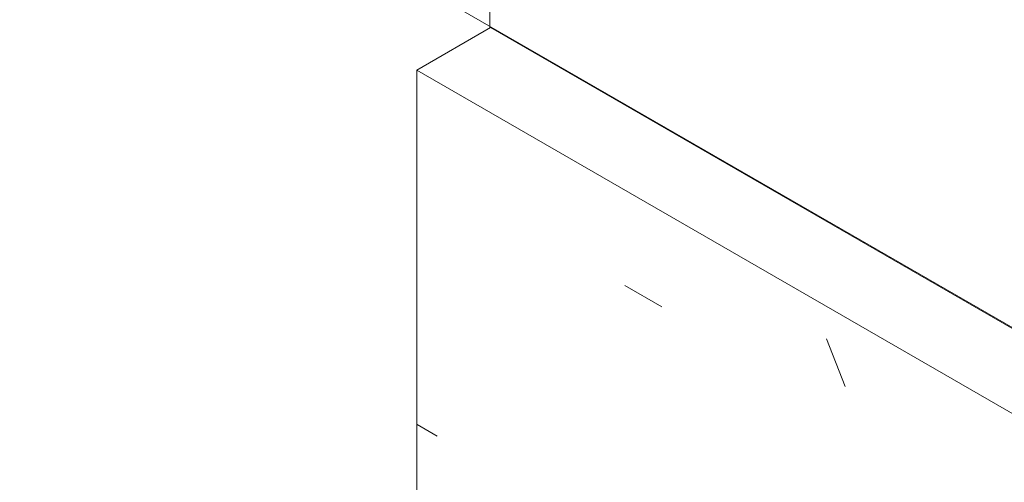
# Model space of a CAD drawing. Header units: metres. Extents: x -5.4 to 6.1, y -8 to 2.6.
# Tile 52 of 81: x 5.2979 to 5.4871, y -6.1861 to -6.0972. Entities that reach past the tile are written whole.
import ezdxf

# ---------------------------------------------------------------- set-up
doc = ezdxf.new("R2010")
doc.units = ezdxf.units.M
doc.layers.add('A-WALL-PATT', color=7, linetype='Continuous', lineweight=5)
doc.layers.add('Q-CASE', color=7, linetype='Continuous', lineweight=5)

# ---------------------------------------------------------------- blocks, each defined once
blk = doc.blocks.new('TAMPO GRANITO2 - TAMPO GRANITO-2002902-ISO_BANHEIRO')
at = {"layer": 'Q-CASE', "true_color": 0x6b6b6b}
h = blk.add_hatch(dxfattribs=at)
h.set_pattern_fill('FP_15', color=251, style=0, pattern_type=2)
h.set_pattern_definition([(0, (5.601, -7.367999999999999), (0.24384, 0.0352), [0.01006, -0.17282, 0.01006, -0.17282, -0.97536]), (0, (5.601, -7.367999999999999), (0.24384, 0.0352), [-0.36576, 0.01006, -0.3557, 0.01006, -0.17282, -0.42672]), (0, (5.601, -7.367999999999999), (0.24384, 0.0352), [-0.9144, 0.01006, -0.11186, 0.01006, -0.29474]), (135, (5.693, -7.351), (-0.1747119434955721, 0.1043265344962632), [0.007109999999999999, -0.1222, 0.007109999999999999, -0.1222, -0.6896800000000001]), (135, (5.693, -7.351), (-0.1747119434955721, 0.1043265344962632), [-0.25863, 0.007109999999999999, -0.25152, 0.007109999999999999, -0.1222, -0.30174]), (135, (5.693, -7.351), (-0.1747119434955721, 0.1043265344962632), [-0.64658, 0.007109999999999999, -0.0791, 0.007109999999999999, -0.20841]), (225, (5.723, -7.28), (-0.06912675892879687, -0.1395121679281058), [0.007109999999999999, -0.1222, 0.007109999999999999, -0.1222, -0.6896800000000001]), (225, (5.723, -7.28), (-0.06912675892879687, -0.1395121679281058), [-0.25863, 0.007109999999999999, -0.25152, 0.007109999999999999, -0.1222, -0.30174]), (225, (5.723, -7.28), (-0.06912675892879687, -0.1395121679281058), [-0.64658, 0.007109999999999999, -0.0791, 0.007109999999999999, -0.20841])])
h.paths.add_polyline_path([(7.268889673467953, -6.608371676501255), (7.587087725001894, -6.424659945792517), (7.333185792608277, -6.278069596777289), (7.333185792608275, -6.294399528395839), (7.559928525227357, -6.425309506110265), (7.255872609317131, -6.600856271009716), (7.267031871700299, -6.607299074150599)])
h.paths.add_polyline_path([(7.301185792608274, -6.27592431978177), (7.301185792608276, -6.25959438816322), (7.022527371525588, -6.098710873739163), (7.008385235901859, -6.10687583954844), (7.203284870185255, -6.219401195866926), (7.206845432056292, -6.220117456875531), (7.213686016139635, -6.222444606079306), (7.218866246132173, -6.225110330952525), (7.221742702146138, -6.227218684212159), (7.223226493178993, -6.22973800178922), (7.223226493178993, -6.230914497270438), (7.287377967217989, -6.267952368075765)])
h = blk.add_hatch(dxfattribs=at)
h.set_pattern_fill('FP_16', color=251, style=0, pattern_type=2)
h.set_pattern_definition([(329.9999999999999, (7.397, -4.655), (0.1724252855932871, -0.04977064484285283), [0.00821, -0.14111, 0.00821, -0.14111, -0.79638]), (329.9999999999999, (7.397, -4.655), (0.1724252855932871, -0.04977064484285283), [-0.29864, 0.00821, -0.29043, 0.00821, -0.14111, -0.34842]), (329.9999999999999, (7.397, -4.655), (0.1724252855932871, -0.04977064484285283), [-0.7466, 0.00821, -0.09133, 0.00821, -0.24066]), (111.206, (7.462000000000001, -4.667), (-0.1235427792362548, 0.2188618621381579), [0.00983, -0.16892, 0.00983, -1.122]), (111.206, (7.462000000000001, -4.667), (-0.1235427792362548, 0.2188618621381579), [-0.18858, -0.16892, 0.00983, -0.34767, -0.59583]), (111.206, (7.462000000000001, -4.667), (-0.1235427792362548, 0.2188618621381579), [-0.715, 0.00983, -0.16892, 0.00983, -0.40725]), (111.206, (7.462000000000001, -4.667), (-0.1235427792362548, 0.2188618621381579), [-0.9035799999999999, -0.10934, 0.00983, -0.28809]), (234.896, (7.484, -4.58), (-0.04887660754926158, -0.169088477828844), [0.00618, -0.10625, 0.00618, -0.70591]), (234.896, (7.484, -4.58), (-0.04887660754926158, -0.169088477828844), [-0.11862, -0.10625, 0.00618, -0.21869, -0.37479]), (234.896, (7.484, -4.58), (-0.04887660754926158, -0.169088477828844), [-0.44975, 0.00618, -0.10625, 0.00618, -0.25617]), (234.896, (7.484, -4.58), (-0.04887660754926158, -0.169088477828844), [-0.5683699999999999, -0.06877, 0.00618, -0.18121])])
h.paths.add_polyline_path([(7.489217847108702, -6.466134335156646), (7.559928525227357, -6.425309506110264), (7.33318579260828, -6.294399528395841), (7.333185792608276, -6.376049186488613), (7.482462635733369, -6.462234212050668)])
h.paths.add_polyline_path([(7.301185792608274, -6.357573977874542), (7.301185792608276, -6.27592431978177), (7.222933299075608, -6.230745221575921), (7.213992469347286, -6.261459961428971), (7.230391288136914, -6.259896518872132), (7.240418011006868, -6.260333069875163), (7.247725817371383, -6.262894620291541), (7.255399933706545, -6.266575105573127), (7.263280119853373, -6.274330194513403), (7.269206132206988, -6.284780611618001), (7.272094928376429, -6.295823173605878), (7.273268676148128, -6.31089093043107), (7.273268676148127, -6.341456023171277), (7.292870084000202, -6.352772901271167)])
h.paths.add_polyline_path([(7.252618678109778, -6.329533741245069), (7.252490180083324, -6.306237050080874), (7.251747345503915, -6.297802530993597), (7.249130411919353, -6.290177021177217), (7.247704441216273, -6.287575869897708), (7.243344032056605, -6.283317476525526), (7.236939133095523, -6.280526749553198), (7.23091937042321, -6.280359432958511), (7.207721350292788, -6.283003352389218), (7.20311982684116, -6.298028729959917), (7.202614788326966, -6.298981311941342), (7.20093970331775, -6.299696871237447), (7.22513906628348, -6.31366837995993)])
h.paths.add_polyline_path([(7.172526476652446, -6.283292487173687), (7.184137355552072, -6.243405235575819), (7.129238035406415, -6.249756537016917), (7.127939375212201, -6.2511581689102), (7.125074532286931, -6.255896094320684), (7.172346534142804, -6.283188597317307)])
h.paths.add_polyline_path([(7.11388763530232, -6.249437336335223), (7.123140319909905, -6.234473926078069), (7.124555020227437, -6.233728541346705), (7.189034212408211, -6.22658289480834), (7.191206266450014, -6.220270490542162), (7.191474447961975, -6.219764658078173), (7.194824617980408, -6.218763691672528), (7.200004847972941, -6.21881931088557), (7.203284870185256, -6.219401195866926), (7.008385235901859, -6.10687583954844), (7.008385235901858, -6.188525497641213), (7.109683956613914, -6.247010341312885)])
at = {"layer": 'Q-CASE'}
for p, q in [((7.022527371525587, -6.098710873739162), (7.008385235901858, -6.106875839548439)), ((7.301185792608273, -6.259594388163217), (7.022527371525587, -6.098710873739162)), ((7.008385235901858, -6.106875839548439), (7.203284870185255, -6.219401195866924)), ((7.008385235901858, -6.188525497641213), (7.008385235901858, -6.106875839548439))]:
    blk.add_line(p, q, dxfattribs=at)

msp = doc.modelspace()

# ---------------------------------------------------------------- hatches: boundary and pattern name
at = {"layer": 'A-WALL-PATT', "true_color": 0x808080}
h = msp.add_hatch(dxfattribs=at)
h.set_pattern_fill('FP_22', color=8, style=0, pattern_type=2)
h.set_pattern_definition([(329.9999999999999, (3.973867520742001, -6.017), (2.868798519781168e-06, 0.244944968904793), []), (90, (3.973867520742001, -6.017), (-0.28284, 0.1633), [])])
h.paths.add_polyline_path([(5.952955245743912, -7.15950686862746), (5.952955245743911, -6.522639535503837), (5.883369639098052, -6.562814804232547), (5.883369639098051, -6.72741324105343), (5.876634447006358, -6.725856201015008), (5.858956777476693, -6.715649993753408), (5.858956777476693, -6.641282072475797), (5.803208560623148, -6.609095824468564), (5.634757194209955, -6.706351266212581), (5.438447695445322, -6.593233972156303), (5.426481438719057, -6.587034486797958), (5.40807790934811, -6.575477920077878), (5.086042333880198, -6.389550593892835), (4.91017927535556, -6.491085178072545), (4.895539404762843, -6.549007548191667), (5.936976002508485, -7.150281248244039)])
h.paths.add_polyline_path([(5.858956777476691, -6.618188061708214), (5.858956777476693, -6.576909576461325), (5.823208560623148, -6.597548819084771), (5.852898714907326, -6.614690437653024)])
h.paths.add_polyline_path([(4.921197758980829, -6.447773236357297), (5.088143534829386, -6.351387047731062), (5.088143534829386, -6.249531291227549), (5.065051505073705, -6.26286348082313), (5.062562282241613, -6.287055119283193), (5.061934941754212, -6.289369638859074), (5.060090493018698, -6.293065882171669), (5.057001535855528, -6.297130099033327), (5.053302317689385, -6.300252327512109), (5.047650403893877, -6.303740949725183), (4.99360620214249, -6.334590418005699), (4.986522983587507, -6.336730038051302), (4.982080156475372, -6.337566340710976), (4.977664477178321, -6.337877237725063), (4.971686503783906, -6.337809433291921), (4.965691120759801, -6.337018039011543), (4.963109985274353, -6.336252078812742), (4.956109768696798, -6.334348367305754), (4.95538079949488, -6.335222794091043), (4.95538079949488, -6.346783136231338), (4.945379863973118, -6.352717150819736), (4.922321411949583, -6.44335633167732)])
h.paths.add_polyline_path([(4.268613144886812, -5.033463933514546), (4.26958726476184, -5.033463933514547), (4.269109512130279, -5.033427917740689)])
h.paths.add_polyline_path([(5.952955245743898, -6.424659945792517), (5.952955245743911, -5.689813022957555), (4.373209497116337, -4.777746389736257), (4.373209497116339, -5.319729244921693), (4.379395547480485, -5.320701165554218), (4.389216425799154, -5.326372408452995), (4.398447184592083, -5.335582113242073), (4.405974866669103, -5.347224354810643), (4.410882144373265, -5.359875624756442), (4.412587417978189, -5.372027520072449), (4.410882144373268, -5.382213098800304), (4.405967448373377, -5.389204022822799), (4.385923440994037, -5.398634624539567), (4.381589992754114, -5.39965986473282), (4.374093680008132, -5.398832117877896), (4.373209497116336, -5.398832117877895), (4.372955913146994, -5.486376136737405), (4.372395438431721, -5.49194931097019), (4.367351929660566, -5.503514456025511), (4.362127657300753, -5.509180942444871), (4.355665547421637, -5.512683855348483), (4.347671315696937, -5.513743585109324), (4.341479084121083, -5.513762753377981), (4.332392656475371, -5.511011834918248), (4.321499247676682, -5.504395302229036), (4.312842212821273, -5.496404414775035), (4.304845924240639, -5.487027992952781), (4.298482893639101, -5.476246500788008), (4.293895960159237, -5.465736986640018), (4.290558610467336, -5.455756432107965), (4.288758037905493, -5.441800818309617), (4.288758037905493, -5.100835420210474), (4.286891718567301, -5.089691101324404), (4.285169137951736, -5.089179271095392), (4.282458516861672, -5.086321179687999), (4.280772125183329, -5.079281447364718), (4.277222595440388, -5.081330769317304), (4.275307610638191, -5.080225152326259), (4.27508611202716, -5.05581317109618), (4.274056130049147, -5.050967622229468), (4.267790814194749, -5.046693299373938), (4.267192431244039, -5.044996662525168), (4.267168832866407, -5.044011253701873), (4.265426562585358, -5.043005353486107), (4.264771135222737, -5.041825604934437), (4.264947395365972, -5.038411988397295), (4.266603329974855, -5.035504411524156), (4.269109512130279, -5.033361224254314), (4.271501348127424, -5.033008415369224), (4.270896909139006, -5.031079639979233), (4.259107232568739, -4.961123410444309), (4.250768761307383, -4.959533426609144), (4.243723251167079, -4.956908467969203), (4.23478671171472, -4.950774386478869), (4.230989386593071, -4.946661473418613), (4.227775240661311, -4.942308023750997), (4.225129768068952, -4.936768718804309), (4.222839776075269, -4.930188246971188), (4.245231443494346, -4.897776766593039), (4.246903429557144, -4.897787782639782), (4.250572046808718, -4.899293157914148), (4.255878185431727, -4.902145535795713), (4.269215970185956, -4.910669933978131), (4.281822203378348, -4.920104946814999), (4.286280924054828, -4.9240121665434), (4.288881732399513, -4.926846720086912), (4.289370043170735, -4.9283311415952), (4.281296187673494, -4.940017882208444), (4.299081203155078, -5.044454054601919), (4.302701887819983, -5.042363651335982), (4.324492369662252, -5.054944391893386), (4.324492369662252, -5.076989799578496), (4.30035481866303, -5.090925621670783), (4.302519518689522, -5.101847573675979), (4.302758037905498, -5.103939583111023), (4.303059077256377, -5.443733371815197), (4.303681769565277, -5.451527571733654), (4.306373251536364, -5.460587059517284), (4.312133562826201, -5.472523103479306), (4.316869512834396, -5.479912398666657), (4.323457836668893, -5.487930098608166), (4.332392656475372, -5.494968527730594), (4.340712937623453, -5.499455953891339), (4.347892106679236, -5.500398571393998), (4.352544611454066, -5.498959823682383), (4.356243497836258, -5.495531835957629), (4.358130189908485, -5.492017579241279), (4.359209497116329, -5.482248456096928), (4.359039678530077, -5.39759522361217), (4.358261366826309, -5.400083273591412), (4.356319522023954, -5.402163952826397), (4.35492810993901, -5.402782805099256), (4.353930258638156, -5.402993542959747), (4.351665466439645, -5.402261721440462), (4.338452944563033, -5.394798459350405), (4.338043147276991, -5.411997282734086), (4.337374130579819, -5.412916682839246), (4.334292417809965, -5.414415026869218), (4.332148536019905, -5.414418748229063), (4.32920488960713, -5.413447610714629), (4.327680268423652, -5.411638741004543), (4.327327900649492, -5.397020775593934), (4.32562879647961, -5.39583764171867), (4.322032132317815, -5.391077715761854), (4.320849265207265, -5.388745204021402), (4.319963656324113, -5.384099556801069), (4.307373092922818, -5.376530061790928), (4.306742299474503, -5.373667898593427), (4.308545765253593, -5.369482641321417), (4.310711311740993, -5.367950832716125), (4.311470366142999, -5.367598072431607), (4.313008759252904, -5.367661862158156), (4.327517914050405, -5.37569559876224), (4.32792541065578, -5.358709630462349), (4.328771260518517, -5.357559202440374), (4.330509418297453, -5.356539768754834), (4.332739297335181, -5.356207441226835), (4.336547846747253, -5.356954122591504), (4.33816978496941, -5.358747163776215), (4.338463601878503, -5.3638905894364), (4.341846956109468, -5.361203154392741), (4.342411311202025, -5.360809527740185), (4.341250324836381, -5.352918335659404), (4.341097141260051, -5.348898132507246), (4.342033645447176, -5.342478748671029), (4.343188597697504, -5.339559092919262), (4.346465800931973, -5.334071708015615), (4.347848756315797, -5.33279323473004), (4.352402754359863, -5.329353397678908), (4.359209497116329, -5.324592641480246), (4.35920949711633, -4.769663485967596), (4.030749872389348, -4.580027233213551), (4.030749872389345, -5.791522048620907), (4.224492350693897, -5.903683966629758), (4.232452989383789, -5.910067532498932), (4.238890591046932, -5.921954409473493), (4.239851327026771, -5.929578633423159), (4.239851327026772, -5.939833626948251), (4.238784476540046, -5.945746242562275), (4.236525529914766, -5.950880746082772), (4.233512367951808, -5.95499963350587), (4.223135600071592, -5.963132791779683), (4.051955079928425, -6.061963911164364), (4.527766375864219, -6.336386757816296), (4.532914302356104, -6.332502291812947), (4.543136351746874, -6.325444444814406), (4.555908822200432, -6.317855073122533), (4.572068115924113, -6.309629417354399), (4.581473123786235, -6.305513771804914), (4.596545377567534, -6.299646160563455), (4.612374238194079, -6.294423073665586), (4.69277112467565, -6.271832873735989), (4.734854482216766, -6.260287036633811), (4.724368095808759, -6.254232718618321), (4.724368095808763, -6.237902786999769), (4.759723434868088, -6.217490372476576), (4.769449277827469, -6.222754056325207), (4.766921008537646, -6.21727068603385), (4.765842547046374, -6.21019292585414), (4.762704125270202, -6.182859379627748), (4.759178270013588, -6.152168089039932), (4.753996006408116, -6.095466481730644), (4.748330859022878, -6.01004231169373), (4.747100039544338, -5.984797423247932), (4.745460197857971, -5.947058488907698), (4.744168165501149, -5.942808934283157), (4.743789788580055, -5.94016381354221), (4.744057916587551, -5.935731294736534), (4.746196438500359, -5.928263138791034), (4.749044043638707, -5.922999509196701), (4.75227784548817, -5.918820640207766), (4.759362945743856, -5.913226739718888), (4.764322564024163, -5.910275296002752), (4.779357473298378, -5.901482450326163), (4.801087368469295, -5.889394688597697), (4.8236624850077, -5.877024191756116), (4.825859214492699, -5.876560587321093), (4.83338690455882, -5.875488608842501), (4.836044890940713, -5.875763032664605), (4.840961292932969, -5.876242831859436), (4.645225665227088, -5.762856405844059), (4.638552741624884, -5.757823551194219), (4.630918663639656, -5.748189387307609), (4.629388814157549, -5.745359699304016), (4.626985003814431, -5.738313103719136), (4.625926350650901, -5.730604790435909), (4.627073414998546, -5.722875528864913), (4.63048123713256, -5.713966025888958), (4.637899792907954, -5.704539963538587), (4.64657881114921, -5.698071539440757), (4.644985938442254, -5.689139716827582), (4.644913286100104, -5.687177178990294), (4.645058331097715, -5.682057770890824), (4.647208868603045, -5.674325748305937), (4.649858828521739, -5.6704823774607), (4.653000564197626, -5.667548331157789), (4.656323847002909, -5.665272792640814), (4.659126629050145, -5.66378667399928), (4.665200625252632, -5.661409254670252), (4.674321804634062, -5.662842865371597), (4.684019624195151, -5.668443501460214), (4.6931351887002, -5.67753877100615), (4.700782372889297, -5.689587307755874), (4.705521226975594, -5.702293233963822), (4.706960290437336, -5.714348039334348), (4.705099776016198, -5.724032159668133), (4.699882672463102, -5.730851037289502), (4.690825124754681, -5.735378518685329), (4.686984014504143, -5.736450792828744), (4.681043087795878, -5.736364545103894), (4.675555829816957, -5.734525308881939), (4.671106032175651, -5.732355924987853), (4.6645093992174, -5.727342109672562), (4.662823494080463, -5.72568609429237), (4.659278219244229, -5.728762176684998), (4.658128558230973, -5.731298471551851), (4.660174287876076, -5.734013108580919), (4.6659119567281, -5.738227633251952), (5.092187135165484, -5.983993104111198), (5.102178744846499, -5.987676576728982), (5.109526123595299, -5.988930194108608), (5.119590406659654, -5.989384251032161), (5.128689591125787, -5.988404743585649), (5.136815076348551, -5.986565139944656), (5.142824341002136, -5.9839931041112), (5.141374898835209, -5.975730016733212), (5.141302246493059, -5.973767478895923), (5.141447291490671, -5.968648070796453), (5.143597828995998, -5.96091604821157), (5.146247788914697, -5.957072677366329), (5.149389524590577, -5.95413863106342), (5.1531687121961, -5.951562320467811), (5.155515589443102, -5.950376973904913), (5.161589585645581, -5.947999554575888), (5.170710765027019, -5.949433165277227), (5.180408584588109, -5.955033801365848), (5.18982352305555, -5.964592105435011), (5.197171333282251, -5.976177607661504), (5.20191018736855, -5.988883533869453), (5.203349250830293, -6.00093833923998), (5.20180225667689, -6.010176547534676), (5.196271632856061, -6.017441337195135), (5.187070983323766, -6.022021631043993), (5.183372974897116, -6.023041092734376), (5.177211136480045, -6.022894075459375), (5.171944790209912, -6.021115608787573), (5.167494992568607, -6.018946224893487), (5.160850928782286, -6.013885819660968), (5.158860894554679, -6.011938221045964), (5.151429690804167, -6.015352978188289), (5.142830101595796, -6.018132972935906), (5.130448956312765, -6.020567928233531), (5.11990026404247, -6.021426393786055), (5.109269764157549, -6.02104346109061), (5.099897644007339, -6.01989012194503), (5.087418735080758, -6.016769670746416), (5.073830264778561, -6.011065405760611), (5.077098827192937, -6.015301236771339), (5.078886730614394, -6.018039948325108), (5.080308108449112, -6.021804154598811), (5.081802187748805, -6.029906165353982), (5.079499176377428, -6.038721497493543), (5.074161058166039, -6.141917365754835), (5.068939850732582, -6.223668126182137), (5.191217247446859, -6.15307123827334), (5.190342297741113, -6.150943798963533), (5.189994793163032, -6.14600602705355), (5.190342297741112, -6.142536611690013), (5.192316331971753, -6.136354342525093), (5.194743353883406, -6.131584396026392), (5.197016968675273, -6.128192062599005), (5.199794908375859, -6.124952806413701), (5.212678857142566, -6.117514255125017), (5.212549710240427, -6.109052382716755), (5.211674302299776, -6.108128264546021), (5.210356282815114, -6.106199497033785), (5.209344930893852, -6.104093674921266), (5.208709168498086, -6.101954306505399), (5.208492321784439, -6.099927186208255), (5.208709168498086, -6.098150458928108), (5.209344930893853, -6.096745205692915), (5.211674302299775, -6.095046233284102), (5.212678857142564, -6.094466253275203), (5.212678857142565, -6.081768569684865), (5.215153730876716, -6.08033970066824), (5.278637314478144, -6.116991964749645), (5.278637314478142, -6.243729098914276), (5.374252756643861, -6.188525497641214), (5.374252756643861, -6.10687583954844), (5.388394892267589, -6.098710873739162), (5.667053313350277, -6.25959438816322), (5.667053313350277, -6.150210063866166), (5.668371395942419, -6.137573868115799), (5.673138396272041, -6.124539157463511), (5.675896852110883, -6.120227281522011), (5.680901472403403, -6.114320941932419), (5.688282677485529, -6.109134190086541), (5.695179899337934, -6.10643323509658), (5.704201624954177, -6.104970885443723), (5.708693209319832, -6.10512208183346), (5.721412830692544, -6.107515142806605), (5.72328385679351, -6.108374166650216), (5.729088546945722, -6.103575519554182), (5.732180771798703, -6.101361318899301), (5.741574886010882, -6.097756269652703), (5.751243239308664, -6.09804450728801), (5.760753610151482, -6.101956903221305), (5.765232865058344, -6.106111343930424), (5.768048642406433, -6.112335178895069), (5.769009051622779, -6.120204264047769), (5.768048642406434, -6.129182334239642), (5.765232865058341, -6.138657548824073), (5.760753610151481, -6.14798418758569), (5.754916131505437, -6.156526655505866), (5.748118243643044, -6.163702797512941), (5.740823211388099, -6.169023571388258), (5.733528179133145, -6.172126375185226), (5.726730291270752, -6.172799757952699), (5.720892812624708, -6.170997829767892), (5.715444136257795, -6.166843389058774), (5.712215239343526, -6.163792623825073), (5.708871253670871, -6.15913290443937), (5.706774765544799, -6.152141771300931), (5.706508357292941, -6.14853334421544), (5.706616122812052, -6.141046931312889), (5.7073170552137, -6.136904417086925), (5.702289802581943, -6.138400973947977), (5.701246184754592, -6.139815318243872), (5.700081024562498, -6.142765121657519), (5.699053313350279, -6.152750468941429), (5.699053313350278, -6.278069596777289), (5.93933273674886, -6.416794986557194)])
h.paths.add_polyline_path([(5.119743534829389, -6.333142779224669), (5.211964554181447, -6.279898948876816), (5.211136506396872, -6.278805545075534), (5.210356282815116, -6.277663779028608), (5.209197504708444, -6.275061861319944), (5.208518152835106, -6.271632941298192), (5.208661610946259, -6.270004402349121), (5.209099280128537, -6.268752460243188), (5.209344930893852, -6.268209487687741), (5.211674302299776, -6.266510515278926), (5.212678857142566, -6.265930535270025), (5.212678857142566, -6.177630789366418), (5.119743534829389, -6.231287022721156), (5.119743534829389, -6.30830285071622)])
h.paths.add_polyline_path([(5.458572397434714, -6.096626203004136), (5.45365123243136, -6.094976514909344), (5.4483384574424, -6.092367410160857), (5.44332026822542, -6.088609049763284), (5.440341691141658, -6.086093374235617), (5.437699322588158, -6.087127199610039), (5.425197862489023, -6.089501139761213), (5.419918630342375, -6.089398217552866), (5.411184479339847, -6.087742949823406), (5.40362108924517, -6.084308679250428), (5.397452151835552, -6.079381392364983), (5.391335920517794, -6.071689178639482), (5.389295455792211, -6.067529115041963), (5.385327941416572, -6.056186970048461), (5.384210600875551, -6.044231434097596), (5.384210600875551, -5.809682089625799), (5.385627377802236, -5.794937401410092), (5.388852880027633, -5.782637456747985), (5.392897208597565, -5.77212457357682), (5.39892891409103, -5.760382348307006), (5.407292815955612, -5.748262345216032), (5.415205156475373, -5.739059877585), (5.422427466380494, -5.732222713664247), (5.424969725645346, -5.730288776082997), (5.42349988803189, -5.72251660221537), (5.423932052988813, -5.713578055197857), (5.426222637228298, -5.706034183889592), (5.429962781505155, -5.701199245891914), (5.436223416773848, -5.696054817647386), (5.439543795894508, -5.693816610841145), (5.444963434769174, -5.692143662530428), (5.451785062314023, -5.692819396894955), (5.459105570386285, -5.695933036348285), (5.467332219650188, -5.702228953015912), (5.473247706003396, -5.708473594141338), (5.479105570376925, -5.717045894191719), (5.483600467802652, -5.726405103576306), (5.486426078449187, -5.735913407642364), (5.487389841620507, -5.744922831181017), (5.486426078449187, -5.752819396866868), (5.483600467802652, -5.759064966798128), (5.479105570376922, -5.763233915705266), (5.467843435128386, -5.767886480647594), (5.45789119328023, -5.767640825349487), (5.448433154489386, -5.763710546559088), (5.442010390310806, -5.758731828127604), (5.441398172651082, -5.758191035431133), (5.439709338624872, -5.759818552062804), (5.432339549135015, -5.767812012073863), (5.426752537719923, -5.776057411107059), (5.42224145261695, -5.784844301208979), (5.419152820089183, -5.792831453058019), (5.417328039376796, -5.800612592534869), (5.416210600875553, -5.812072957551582), (5.41648162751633, -6.045818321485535), (5.418050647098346, -6.053937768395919), (5.42144113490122, -6.057282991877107), (5.423965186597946, -6.057415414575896), (5.424886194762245, -6.057094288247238), (5.423986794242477, -6.052095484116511), (5.424421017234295, -6.043232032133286), (5.426678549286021, -6.03581172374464), (5.430267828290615, -6.031147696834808), (5.436556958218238, -6.025966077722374), (5.439791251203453, -6.02374753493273), (5.445210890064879, -6.022074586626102), (5.4519131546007, -6.022738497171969), (5.459105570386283, -6.025797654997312), (5.46708476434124, -6.031874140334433), (5.473000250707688, -6.038118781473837), (5.478755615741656, -6.046541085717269), (5.483171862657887, -6.05573653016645), (5.485948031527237, -6.065078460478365), (5.486894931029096, -6.073930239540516), (5.485948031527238, -6.081688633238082), (5.483171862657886, -6.087824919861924), (5.478755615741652, -6.091920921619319), (5.467526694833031, -6.096554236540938), (5.460274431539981, -6.096612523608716)])
h.paths.add_polyline_path([(4.571111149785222, -5.839118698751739), (4.561408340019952, -5.837588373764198), (4.557191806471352, -5.836312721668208), (4.548093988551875, -5.831144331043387), (4.542149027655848, -5.825873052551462), (4.535360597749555, -5.816305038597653), (4.532634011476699, -5.812077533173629), (4.524107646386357, -5.814359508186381), (4.522612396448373, -5.814620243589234), (4.512953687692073, -5.814512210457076), (4.499877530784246, -5.811202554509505), (4.486629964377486, -5.804758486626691), (4.084197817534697, -5.572014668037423), (4.075947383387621, -5.566125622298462), (4.066120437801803, -5.554348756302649), (4.064351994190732, -5.551079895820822), (4.060723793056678, -5.541286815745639), (4.060653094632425, -5.541098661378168), (4.059846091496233, -5.532660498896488), (4.060895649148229, -5.524721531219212), (4.065005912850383, -5.513984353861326), (4.071373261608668, -5.50534502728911), (4.079511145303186, -5.497854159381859), (4.089469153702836, -5.491252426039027), (4.092895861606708, -5.488876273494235), (4.091935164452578, -5.481527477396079), (4.092895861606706, -5.474963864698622), (4.093938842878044, -5.471862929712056), (4.09703761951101, -5.467600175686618), (4.100913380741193, -5.464384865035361), (4.105950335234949, -5.461476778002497), (4.11085337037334, -5.459963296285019), (4.116569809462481, -5.460531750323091), (4.122690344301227, -5.463135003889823), (4.128817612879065, -5.467604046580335), (4.134527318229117, -5.473631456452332), (4.139430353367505, -5.4808064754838), (4.143192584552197, -5.488640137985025), (4.145656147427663, -5.497519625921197), (4.146364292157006, -5.504139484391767), (4.145557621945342, -5.510748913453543), (4.143003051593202, -5.516152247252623), (4.13935365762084, -5.519510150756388), (4.133309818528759, -5.522999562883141), (4.12840678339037, -5.52451304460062), (4.122899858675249, -5.52433032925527), (4.117286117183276, -5.522574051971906), (4.110850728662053, -5.518650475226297), (4.108871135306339, -5.517001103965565), (4.101520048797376, -5.521533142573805), (4.095978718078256, -5.525725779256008), (4.093693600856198, -5.528898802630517), (4.091873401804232, -5.533569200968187), (4.092494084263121, -5.535752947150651), (4.095742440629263, -5.54039761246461), (4.104498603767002, -5.547184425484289), (4.50555816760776, -5.778736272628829), (4.515968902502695, -5.782379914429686), (4.519571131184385, -5.782466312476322), (4.522628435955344, -5.781175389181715), (4.526113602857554, -5.775294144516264), (4.527520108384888, -5.766056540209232), (4.527846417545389, -5.2977983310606), (4.529065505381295, -5.285437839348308), (4.532968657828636, -5.270506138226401), (4.539344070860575, -5.254931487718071), (4.546289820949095, -5.24296694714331), (4.551022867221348, -5.235946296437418), (4.560605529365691, -5.224417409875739), (4.570074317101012, -5.21542937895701), (4.584443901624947, -5.205478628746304), (4.587936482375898, -5.20322159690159), (4.587369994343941, -5.200061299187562), (4.587172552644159, -5.192493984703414), (4.589350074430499, -5.185416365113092), (4.592180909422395, -5.181769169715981), (4.595949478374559, -5.178651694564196), (4.601638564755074, -5.175541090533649), (4.606317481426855, -5.174269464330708), (4.612173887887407, -5.175035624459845), (4.617737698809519, -5.177404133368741), (4.623858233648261, -5.181868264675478), (4.62956793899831, -5.187895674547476), (4.634470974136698, -5.195070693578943), (4.638233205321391, -5.202904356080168), (4.640598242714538, -5.210862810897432), (4.641404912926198, -5.218403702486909), (4.640598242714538, -5.225013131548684), (4.638233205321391, -5.230240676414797), (4.634394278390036, -5.233774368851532), (4.627191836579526, -5.237651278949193), (4.623447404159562, -5.238777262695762), (4.61673461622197, -5.238446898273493), (4.614334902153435, -5.237715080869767), (4.609246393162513, -5.235263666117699), (4.603892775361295, -5.231200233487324), (4.596238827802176, -5.235946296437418), (4.588534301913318, -5.241755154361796), (4.578340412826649, -5.252554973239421), (4.57155757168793, -5.262527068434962), (4.565750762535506, -5.27424474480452), (4.561450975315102, -5.286812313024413), (4.56002004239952, -5.295869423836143), (4.55952010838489, -5.303758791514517), (4.559228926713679, -5.769281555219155), (4.557873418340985, -5.780608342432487), (4.555994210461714, -5.787127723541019), (4.554188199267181, -5.791714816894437), (4.548955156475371, -5.800059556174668), (4.547661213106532, -5.80172940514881), (4.543794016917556, -5.805599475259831), (4.548955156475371, -5.814089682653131), (4.551610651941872, -5.81772655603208), (4.556958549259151, -5.822427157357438), (4.564098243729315, -5.825887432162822), (4.566264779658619, -5.826289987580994), (4.571359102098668, -5.826778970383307), (4.578830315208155, -5.823797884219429), (4.604640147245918, -5.808594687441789), (4.603583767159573, -5.80563067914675), (4.601763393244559, -5.799189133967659), (4.60104194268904, -5.795393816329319), (4.601270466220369, -5.787245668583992), (4.603095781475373, -5.781554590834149), (4.605928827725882, -5.777393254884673), (4.609244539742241, -5.774608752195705), (4.614919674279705, -5.771332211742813), (4.619861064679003, -5.76980689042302), (4.625670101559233, -5.770400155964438), (4.632034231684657, -5.773181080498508), (4.637965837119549, -5.777507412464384), (4.644801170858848, -5.785163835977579), (4.648716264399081, -5.790926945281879), (4.652453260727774, -5.798708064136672), (4.654836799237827, -5.806728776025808), (4.655649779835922, -5.814328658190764), (4.654836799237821, -5.820989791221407), (4.652453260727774, -5.826258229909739), (4.648632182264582, -5.82979192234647), (4.642541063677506, -5.833308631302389), (4.636608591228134, -5.834874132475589), (4.632034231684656, -5.834778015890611), (4.627894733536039, -5.833533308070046), (4.622896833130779, -5.830996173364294), (4.617340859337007, -5.826640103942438), (4.613796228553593, -5.823146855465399), (4.611178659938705, -5.819786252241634), (4.582237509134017, -5.836152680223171), (4.576573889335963, -5.838281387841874), (4.573008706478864, -5.838827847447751)])
h.paths.add_polyline_path([(4.123111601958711, -5.511751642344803), (4.12346038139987, -5.511429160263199), (4.123173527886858, -5.511655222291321)])
h.paths.add_polyline_path([(4.093114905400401, -5.489147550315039), (4.093124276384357, -5.489142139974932), (4.092962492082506, -5.487692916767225)])
h.paths.add_polyline_path([(4.33484982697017, -5.396231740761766), (4.334988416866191, -5.395752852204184), (4.334857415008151, -5.396199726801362)])
h.paths.add_polyline_path([(4.35920949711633, -5.396079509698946), (4.359002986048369, -5.389389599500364), (4.355544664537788, -5.390821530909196), (4.354042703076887, -5.391310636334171), (4.358596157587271, -5.39436976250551), (4.358848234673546, -5.395072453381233)])
h.paths.add_polyline_path([(4.332460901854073, -5.38956602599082), (4.331447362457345, -5.387760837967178), (4.332027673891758, -5.389140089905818), (4.332453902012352, -5.389559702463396)])
h.paths.add_polyline_path([(4.332550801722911, -5.392221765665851), (4.332310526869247, -5.392560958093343), (4.332392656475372, -5.392671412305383)])
h.paths.add_polyline_path([(4.332727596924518, -5.392119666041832), (4.332550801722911, -5.392221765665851), (4.332701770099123, -5.392221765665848)])
h.paths.add_polyline_path([(4.33160331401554, -5.395200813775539), (4.332392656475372, -5.394485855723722), (4.333081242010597, -5.391915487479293), (4.332550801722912, -5.390426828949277), (4.332550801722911, -5.393474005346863), (4.3321014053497, -5.394595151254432), (4.331765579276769, -5.394595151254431), (4.331712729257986, -5.394792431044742)])
h.paths.add_polyline_path([(4.326956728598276, -5.392939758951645), (4.326121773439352, -5.38939844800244), (4.326475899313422, -5.389254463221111), (4.326150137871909, -5.38914008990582), (4.325998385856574, -5.388883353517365), (4.325806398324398, -5.389140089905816), (4.325618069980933, -5.389396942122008), (4.325933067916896, -5.389661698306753), (4.326121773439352, -5.389640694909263), (4.326892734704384, -5.392686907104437)])
h.paths.add_polyline_path([(4.329845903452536, -5.384666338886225), (4.32792541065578, -5.382657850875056), (4.325701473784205, -5.381514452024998), (4.324450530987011, -5.381179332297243), (4.324450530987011, -5.381557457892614), (4.325605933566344, -5.381587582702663), (4.328779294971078, -5.383563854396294), (4.329706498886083, -5.38452224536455)])
h.paths.add_polyline_path([(4.32662004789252, -5.382358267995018), (4.326587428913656, -5.382178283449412), (4.326098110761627, -5.38221844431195)])
h.paths.add_polyline_path([(4.617618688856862, -5.226032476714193), (4.620559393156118, -5.223324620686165), (4.618402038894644, -5.225339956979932), (4.617746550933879, -5.225919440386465)])
h.paths.add_polyline_path([(4.599500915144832, -5.193743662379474), (4.601540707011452, -5.193543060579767), (4.601206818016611, -5.193348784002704), (4.599502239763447, -5.193742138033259)])
h.paths.add_polyline_path([(4.296534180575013, -5.031211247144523), (4.296533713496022, -5.031210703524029), (4.296534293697, -5.031209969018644)])
h.paths.add_polyline_path([(4.296533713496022, -5.031210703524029), (4.296534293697, -5.031209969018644), (4.296534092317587, -5.028031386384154)])

# ---------------------------------------------------------------- block references
at = {"layer": 'Q-CASE'}
msp.add_blockref('TAMPO GRANITO2 - TAMPO GRANITO-2002902-ISO_BANHEIRO', (-1.634132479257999, 0), dxfattribs=at)

doc.saveas('drawing.dxf')
